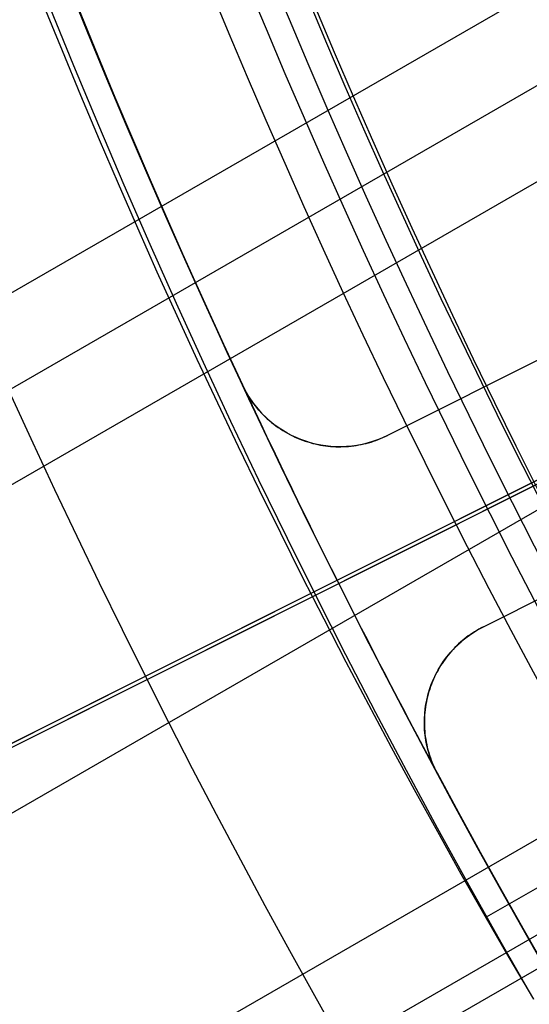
# Model space of a CAD drawing. Extents: x 19499 to 20475, y -6718 to -5871.
# Tile 7 of 60: x 19918.75 to 19923.51, y -6438.1 to -6428.9. Entities that reach past the tile are written whole.
import ezdxf

# ---------------------------------------------------------------- set-up
doc = ezdxf.new("R2010")
doc.units = 0
doc.layers.get('0').update_dxf_attribs({"linetype": 'CONTINUOUS'})
for name, color, linetype in [('BLANCO_METALICO', 7, 'CONTINUOUS'), ('COLOR', 7, 'CONTINUOUS'), ('LUZ', 7, 'CONTINUOUS')]:
    doc.layers.add(name, color=color, linetype=linetype)

msp = doc.modelspace()

# ---------------------------------------------------------------- linework, layer by layer
for p, q in [((19523.91524851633, -6659.363241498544, 66.66069121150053), (19934.86734483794, -6422.099938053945, 66.66069121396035)), ((19935.15850766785, -6422.828600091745, 66.23774772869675), (19524.30355913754, -6660.035815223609, 66.23774772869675)), ((19524.69186976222, -6660.708388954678, 65.81480424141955), (19935.46115274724, -6423.550632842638, 65.8148042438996)), ((19936.59589722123, -6425.966342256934, 65.44447096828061), (19526.02158873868, -6663.01152978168, 65.44447096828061)), ((19527.35130757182, -6665.314670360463, 65.07413773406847), (19926.13969482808, -6435.074087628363, 65.07413773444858)), ((19926.45337312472, -6435.789750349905, 64.65119424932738), (19527.73961819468, -6665.987244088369, 64.65119424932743)), ((19527.87740506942, -6666.225897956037, 66.39653490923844), (19926.5867834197, -6436.030931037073, 66.39653490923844)), ((19923.10828483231, -6437.280958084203, 63.55200876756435), (19925.10029324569, -6436.130871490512, 63.55200876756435))]:
    msp.add_line(p, q)
at = {"extrusion": (0.1124755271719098, -0.1948133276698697, 0.9743700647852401)}
msp.add_lwpolyline([(14073.64716361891, -15061.4098901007), (14073.12609400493, -15061.71468128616), (14072.60697433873, -15062.02433157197), (14072.08986789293, -15062.33882315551), (14071.57483777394, -15062.65813709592), (14071.06194689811, -15062.982253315), (14070.55125796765, -15063.31115059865), (14070.04283344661, -15063.64480659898), (14069.53673553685, -15063.98319783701), (14069.03302615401, -15064.32629970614), (14068.53176690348, -15064.67408647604), (14068.03301905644, -15065.02653129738), (14067.53684352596, -15065.38360620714), (14067.04330084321, -15065.74528213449), (14066.55245113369, -15066.1115289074), (14066.0643540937, -15066.48231525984), (14065.57906896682, -15066.85760883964), (14065.09665452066, -15067.23737621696), (14064.61716902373, -15067.62158289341), (14064.1406702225, -15068.01019331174), (14063.66721531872, -15068.40317086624), (14063.19686094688, -15068.80047791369), (14062.72966315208, -15069.20207578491), (14062.265677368, -15069.60792479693), (14061.80495839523, -15070.01798426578), (14061.34756037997, -15070.43221251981), (14060.8935367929, -15070.8505669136), (14060.44294040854, -15071.27300384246), (14059.99582328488, -15071.69947875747), (14059.5522367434, -15072.12994618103), (14059.11223134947, -15072.56435972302), (14058.6758568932, -15073.0026720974), (14058.24316237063, -15073.44483513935), (14057.81419596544, -15073.89079982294), (14057.38900503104, -15074.34051627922), (14056.96763607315, -15074.79393381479), (14056.55013473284, -15075.25100093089), (14056.13654577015, -15075.71166534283), (14055.72691304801, -15076.17587399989), (14055.3212795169, -15076.64357310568), (14054.91968719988, -15077.11470813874), (14054.52217717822, -15077.5892238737), (14054.12878957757, -15078.06706440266), (14053.73956355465, -15078.54817315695), (14053.35453728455, -15079.03249292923), (14052.97374794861, -15079.51996589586), (14052.59723172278, -15080.01053363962), (14052.22502376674, -15080.5041371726), (14051.8571582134, -15081.00071695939), (14051.49366815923, -15081.50021294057), (14051.13458565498, -15082.00256455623), (14050.7799416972, -15082.5077107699), (14050.42976622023, -15083.01559009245), (14050.08408808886, -15083.52614060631), (14049.74293509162, -15084.0392999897), (14049.40633393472, -15084.55500554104), (14049.07431023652, -15085.07319420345), (14048.74688852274, -15085.5938025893), (14048.42409222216, -15086.11676700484), (14048.10594366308, -15086.64202347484), (14047.79246407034, -15087.16950776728), (14047.48367356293, -15087.69915541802), (14047.17959115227, -15088.23090175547), (14046.88023474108, -15088.76468192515), (14046.58562112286, -15089.30043091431), (14046.29576598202, -15089.83808357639), (14046.01068389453, -15090.37757465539), (14045.73038832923, -15090.91883881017), (14045.45489164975, -15091.46181063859), (14045.18420511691, -15092.0064247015), (14044.91833889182, -15092.5526155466), (14044.65730203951, -15093.10031773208), (14044.40110253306, -15093.6494658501), (14044.14974725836, -15094.19999455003), (14043.90324201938, -15094.75183856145), (14043.66159154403, -15095.30493271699), (14043.42479949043, -15095.85921197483), (14043.19286845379, -15096.41461144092), (14042.96579997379, -15096.97106639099), (14042.74359454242, -15097.52851229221), (14042.5262516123, -15098.08688482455), (14042.31376960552, -15098.64611990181), (14042.10614592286, -15099.20615369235), (14041.90337695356, -15099.7669226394), (14041.70545808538, -15100.3283634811), (14041.51238371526, -15100.89041327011), (14041.32414726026, -15101.45300939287), (14041.14074116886, -15102.01608958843), (14040.96215693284, -15102.57959196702), (14040.78838509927, -15103.14345502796), (14040.61941528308, -15103.70761767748), (14040.4552361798, -15104.27201924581), (14040.29583557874, -15104.83659950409), (14040.14120037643, -15105.40129868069), (14039.99131659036, -15105.96605747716), (14039.84616937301, -15106.53081708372), (14039.70574302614, -15107.09551919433), (14039.57002101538, -15107.66010602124), (14039.43898598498, -15108.22452030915), (14039.31261977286, -15108.78870534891), (14039.19090342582, -15109.35260499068), (14039.07381721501, -15109.91616365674), (14038.96134065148, -15110.47932635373), (14038.85345250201, -15111.04203868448), (14038.75013080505, -15111.6042468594), (14038.65135288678, -15112.16589770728), (14038.55709537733, -15112.72693868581), (14038.46733422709, -15113.28731789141), (14038.38204472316, -15113.84698406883), (14038.30120150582, -15114.40588662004), (14038.22477858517, -15114.96397561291), (14038.15274935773, -15115.52120178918), (14038.08508662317, -15116.07751657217), (14038.02176260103, -15116.63287207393), (14037.96274894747, -15117.18722110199), (14037.90801677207, -15117.74051716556), (14037.85753665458, -15118.29271448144), (14037.81127866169, -15118.84376797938), (14037.76921236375, -15119.39363330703), (14037.73130685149, -15119.94226683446), (14037.69753075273, -15120.48962565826), (14037.66785224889, -15121.03566760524), (14037.64223909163, -15121.58035123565), (14037.62065861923, -15122.12363584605), (14037.60307777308, -15122.66548147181), (14037.58946311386, -15123.20584888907), (14037.57978083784, -15123.7446996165), (14037.57399679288, -15124.2819959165), (14037.57207649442, -15124.8177007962)], dxfattribs=at)
at = {"extrusion": (0.1124755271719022, -0.1948133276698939, 0.9743700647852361)}
msp.add_lwpolyline([(14037.57207649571, -15123.53881084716), (14037.57387571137, -15123.02026993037), (14037.57929436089, -15122.50023669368), (14037.58836373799, -15121.97874465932), (14037.60111484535, -15121.45582800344), (14037.61757838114, -15120.93152155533), (14037.63778472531, -15120.4058607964), (14037.66176392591, -15119.87888185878), (14037.68954568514, -15119.35062152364), (14037.72115934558, -15118.82111721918), (14037.75663387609, -15118.29040701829), (14037.79599785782, -15117.75852963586), (14037.83927947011, -15117.22552442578), (14037.88650647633, -15116.69143137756), (14037.93770620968, -15116.15629111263), (14037.99290555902, -15115.62014488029), (14038.05213095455, -15115.08303455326), (14038.11540835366, -15114.54500262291), (14038.18276322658, -15114.00609219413), (14038.25422054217, -15113.4663469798), (14038.3298047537, -15112.92581129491), (14038.40953978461, -15112.38453005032), (14038.49344901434, -15111.84254874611), (14038.5815552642, -15111.29991346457), (14038.67388078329, -15110.7566708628), (14038.77044723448, -15110.21286816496), (14038.87127568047, -15109.66855315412), (14038.97638656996, -15109.12377416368), (14039.08579972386, -15108.57858006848), (14039.19953432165, -15108.03302027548), (14039.31760888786, -15107.48714471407), (14039.44004127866, -15106.94100382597), (14039.56684866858, -15106.3946485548), (14039.69804753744, -15105.84813033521), (14039.83365365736, -15105.30150108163), (14039.97368208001, -15104.75481317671), (14040.11814712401, -15104.2081194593), (14040.26706236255, -15103.6614732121), (14040.4204406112, -15103.1149281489), (14040.57829391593, -15102.56853840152), (14040.74063354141, -15102.0223585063), (14040.9074699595, -15101.47644339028), (14041.078812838, -15100.93084835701), (14041.25467102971, -15100.38562907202), (14041.4350525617, -15099.84084154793), (14041.61996462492, -15099.2965421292), (14041.8094135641, -15098.75278747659), (14042.00340486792, -15098.20963455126), (14042.20194315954, -15097.66714059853), (14042.40503218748, -15097.12536313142), (14042.61267481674, -15096.58435991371), (14042.82487302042, -15096.04418894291), (14043.04162787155, -15095.50490843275), (14043.26293953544, -15094.96657679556), (14043.48880726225, -15094.42925262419), (14043.71922938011, -15093.89299467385), (14043.95420328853, -15093.35786184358), (14044.19372545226, -15092.82391315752), (14044.43779139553, -15092.29120774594), (14044.68639569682, -15091.75980482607), (14044.93953198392, -15091.22976368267), (14045.19719292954, -15090.70114364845), (14045.45937024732, -15090.17400408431), (14045.72605468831, -15089.64840435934), (14045.99723603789, -15089.12440383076), (14046.27290311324, -15088.60206182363), (14046.55304376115, -15088.08143761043), (14046.83764485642, -15087.5625903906), (14047.12669230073, -15087.04557926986), (14047.42017102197, -15086.53046323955), (14047.71806497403, -15086.01730115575), (14048.02035713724, -15085.50615171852), (14048.32702951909, -15084.99707345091), (14048.63806315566, -15084.49012467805), (14048.95343811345, -15083.98536350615), (14049.27313349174, -15083.48284780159), (14049.59712742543, -15082.98263516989), (14049.9253970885, -15082.48478293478), (14050.25791869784, -15081.98934811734), (14050.59466751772, -15081.49638741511), (14050.93561786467, -15081.00595718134), (14051.28074311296, -15080.51811340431), (14051.63001570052, -15080.03291168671), (14051.98340713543, -15079.5504072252), (14052.34088800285, -15079.07065479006), (14052.70242797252, -15078.59370870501), (14053.06799580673, -15078.11962282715), (14053.43755936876, -15077.64845052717), (14053.81108563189, -15077.18024466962), (14054.18854068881, -15076.71505759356), (14054.56988976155, -15076.25294109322), (14054.9550972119, -15075.79394639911), (14055.34412655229, -15075.33812415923), (14055.73694045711, -15074.8855244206), (14056.13350077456, -15074.43619661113), (14056.53376853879, -15073.99018952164), (14056.93770398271, -15073.54755128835), (14057.345266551, -15073.10832937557), (14057.7564149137, -15072.67257055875), (14058.17110698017, -15072.24032090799), (14058.58929991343, -15071.81162577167), (14059.01095014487, -15071.38652976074), (14059.43601338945, -15070.96507673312), (14059.86444466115, -15070.54730977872), (14060.29619828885, -15070.13327120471), (14060.73122793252, -15069.72300252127), (14061.16948659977, -15069.31654442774), (14061.61092666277, -15068.91393679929), (14062.05549987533, -15068.51521867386), (14062.50315739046, -15068.12042823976), (14062.95384977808, -15067.72960282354), (14063.40752704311, -15067.34277887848), (14063.86413864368, -15066.95999197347), (14064.32363350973, -15066.58127678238), (14064.78596006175, -15066.20666707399), (14065.25106622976, -15065.8361957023), (14065.71889947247, -15065.46989459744), (14066.18940679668, -15065.10779475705), (14066.6625347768, -15064.74992623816), (14067.13822957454, -15064.39631814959), (14067.61643695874, -15064.04699864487), (14068.09710232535, -15063.70199491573), (14068.58017071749, -15063.36133318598), (14069.06558684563, -15063.02503870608), (14069.55329510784, -15062.69313574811), (14070.0432396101, -15062.36564760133), (14070.53536418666, -15062.04259656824), (14071.02961242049, -15061.72400396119), (14071.52592766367, -15061.4098900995)], dxfattribs=at)
at = {"extrusion": (0.11247552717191, -0.1948133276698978, 0.9743700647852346)}
msp.add_lwpolyline([(14035.27207649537, -15124.81770079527), (14035.27386928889, -15124.2917622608), (14035.27926823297, -15123.76433607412), (14035.28830397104, -15123.23545503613), (14035.30100686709, -15122.70515257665), (14035.31740699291, -15122.17346275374), (14035.33753411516, -15121.64042025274), (14035.3614176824, -15121.10606038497), (14035.38908681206, -15120.57041908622), (14035.42057027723, -15120.03353291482), (14035.45589649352, -15119.49543904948), (14035.49509350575, -15118.95617528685), (14035.53818897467, -15118.41578003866), (14035.58521016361, -15117.87429232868), (14035.63618392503, -15117.33175178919), (14035.69113668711, -15116.78819865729), (14035.75009444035, -15116.24367377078), (14035.813082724, -15115.69821856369), (14035.88012661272, -15115.15187506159), (14035.951250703, -15114.60468587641), (14036.02647909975, -15114.05669420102), (14036.10583540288, -15113.50794380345), (14036.18934269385, -15112.95847902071), (14036.27702352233, -15112.40834475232), (14036.36889989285, -15111.85758645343), (14036.46499325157, -15111.30625012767), (14036.56532447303, -15110.75438231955), (14036.66991384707, -15110.20203010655), (14036.77878106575, -15109.64924109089), (14036.89194521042, -15109.09606339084), (14037.0094247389, -15108.54254563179), (14037.1312374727, -15107.98873693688), (14037.25740058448, -15107.43468691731), (14037.38793058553, -15106.88044566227), (14037.52284331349, -15106.32606372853), (14037.66215392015, -15105.77159212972), (14037.80587685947, -15105.21708232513), (14037.95402587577, -15104.66258620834), (14038.10661399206, -15104.1081560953), (14038.26365349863, -15103.55384471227), (14038.42515594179, -15102.99970518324), (14038.59113211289, -15102.44579101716), (14038.76159203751, -15101.89215609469), (14038.93654496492, -15101.33885465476), (14039.11599935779, -15100.78594128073), (14039.29996288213, -15100.2334708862), (14039.48844239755, -15099.68149870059), (14039.68144394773, -15099.13008025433), (14039.87897275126, -15098.57927136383), (14040.08103319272, -15098.02912811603), (14040.28762881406, -15097.47970685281), (14040.49876230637, -15096.93106415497), (14040.71443550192, -15096.38325682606), (14040.9346493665, -15095.83634187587), (14041.1594039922, -15095.29037650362), (14041.38869859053, -15094.74541808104), (14041.62253148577, -15094.20152413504), (14041.86090010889, -15093.6587523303), (14042.10380099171, -15093.11716045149), (14042.35122976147, -15092.57680638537), (14042.60318113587, -15092.03774810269), (14042.85964891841, -15091.50004363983), (14043.12062599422, -15090.96375108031), (14043.38610432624, -15090.42892853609), (14043.65607495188, -15089.89563412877), (14043.93052798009, -15089.36392597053), (14044.20945258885, -15088.83386214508), (14044.49283702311, -15088.30550068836), (14044.78066859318, -15087.77889956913), (14045.0729336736, -15087.25411666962), (14045.36961770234, -15086.73120976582), (14045.67070518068, -15086.21023650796), (14045.97617967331, -15085.69125440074), (14046.28602380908, -15085.17432078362), (14046.60021928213, -15084.65949281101), (14046.91874685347, -15084.14682743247), (14047.24158635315, -15083.6363813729), (14047.56871668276, -15083.12821111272), (14047.90011581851, -15082.62237286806), (14048.23576081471, -15082.11892257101), (14048.57562780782, -15081.61791584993), (14048.91969202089, -15081.11940800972), (14049.26792776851, -15080.62345401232), (14049.62030846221, -15080.13010845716), (14049.97680661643, -15079.6394255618), (14050.33739385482, -15079.15145914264), (14050.70204091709, -15078.66626259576), (14051.07071766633, -15078.18388887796), (14051.4433930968, -15077.70439048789), (14051.82003534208, -15077.22781944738), (14052.20061168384, -15076.75422728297), (14052.58508856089, -15076.2836650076), (14052.97343157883, -15075.81618310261), (14053.36560552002, -15075.35183149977), (14053.76157435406, -15074.89065956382), (14054.16130124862, -15074.43271607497), (14054.56474858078, -15073.97804921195), (14054.97187794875, -15073.52670653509), (14055.38265018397, -15073.07873496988), (14055.7970253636, -15072.63418079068), (14056.21496282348, -15072.19308960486), (14056.63642117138, -15071.75550633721), (14057.06135830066, -15071.32147521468), (14057.48973140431, -15070.8910397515), (14057.92149698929, -15070.46424273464), (14058.35661089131, -15070.04112620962), (14058.79502828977, -15069.62173146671), (14059.23670372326, -15069.20609902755), (14059.68159110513, -15068.79426863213), (14060.12964373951, -15068.38627922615), (14060.58081433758, -15067.98216894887), (14061.03505503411, -15067.58197512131), (14061.49231740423, -15067.18573423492), (14061.95255248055, -15066.79348194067), (14062.41571077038, -15066.40525303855), (14062.88174227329, -15066.02108146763), (14063.35059649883, -15065.6410002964), (14063.82222248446, -15065.26504171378), (14064.29656881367, -15064.89323702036), (14064.77358363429, -15064.52561662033), (14065.25321467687, -15064.16221001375), (14065.73540927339, -15063.80304578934), (14066.22011437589, -15063.44815161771), (14066.70727657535, -15063.09755424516), (14067.19684212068, -15062.75127948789), (14067.68875693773, -15062.40935222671), (14068.1829666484, -15062.07179640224), (14068.67941658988, -15061.73863501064), (14069.17805183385, -15061.40989009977)], dxfattribs=at)
at = {"extrusion": (0.1124755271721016, -0.1948133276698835, 0.9743700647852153)}
msp.add_lwpolyline([(14067.28611769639, -15061.40989011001), (14066.8107028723, -15061.74500777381), (14066.33753940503, -15062.08419905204), (14065.86667644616, -15062.4274405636), (14065.39816284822, -15062.77470810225), (14064.93204714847, -15063.12597664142), (14064.46837755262, -15063.48122033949), (14064.00720191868, -15063.84041254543), (14063.548567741, -15064.20352580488), (14063.09252213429, -15064.57053186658), (14062.63911181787, -15064.94140168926), (14062.18838310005, -15065.31610544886), (14061.74038186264, -15065.69461254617), (14061.29515354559, -15066.07689161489), (14060.85274313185, -15066.46291052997), (14060.41319513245, -15066.85263641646), (14059.97655357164, -15067.24603565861), (14059.54286197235, -15067.64307390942), (14059.11216334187, -15068.04371610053), (14058.6845001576, -15068.44792645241), (14058.25991435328, -15068.85566848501), (14057.83844730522, -15069.26690502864), (14057.42013981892, -15069.68159823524), (14057.00503211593, -15070.09970959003), (14056.59316382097, -15070.52119992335), (14056.18457394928, -15070.94602942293), (14055.77930089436, -15071.37415764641), (14055.3773824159, -15071.80554353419), (14054.9788556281, -15072.24014542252), (14054.58375698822, -15072.67792105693), (14054.19212228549, -15073.11882760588), (14053.8039866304, -15073.5628216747), (14053.41938444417, -15074.00985931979), (14053.03834944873, -15074.459896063), (14052.66091465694, -15074.91288690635), (14052.28711236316, -15075.36878634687), (14051.91697413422, -15075.8275483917), (14051.55053080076, -15076.28912657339), (14051.18781244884, -15076.75347396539), (14050.82884841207, -15077.22054319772), (14050.47366726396, -15077.6902864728), (14050.12229681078, -15078.16265558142), (14049.77476408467, -15078.63760191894), (14049.43109533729, -15079.11507650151), (14049.09131603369, -15079.59502998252), (14048.75545084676, -15080.07741266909), (14048.42352365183, -15080.56217453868), (14048.09555752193, -15081.04926525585), (14047.77157472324, -15081.53863418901), (14047.45159671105, -15082.03023042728), (14047.13564412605, -15082.52400279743), (14046.82373679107, -15083.01989988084), (14046.51589370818, -15083.51787003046), (14046.21213305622, -15084.01786138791), (14045.91247218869, -15084.51982190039), (14045.61692763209, -15085.02369933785), (14045.32551508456, -15085.52944130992), (14045.03824941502, -15086.03699528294), (14044.75514466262, -15086.5463085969), (14044.47621403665, -15087.05732848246), (14044.20146991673, -15087.57000207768), (14043.93092385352, -15088.08427644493), (14043.66458656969, -15088.60009858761), (14043.4024679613, -15089.11741546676), (14043.14457709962, -15089.63617401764), (14042.8909222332, -15090.15632116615), (14042.64151079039, -15090.67780384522), (14042.39634938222, -15091.20056901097), (14042.15544380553, -15091.72456365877), (14041.91879904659, -15092.24973483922), (14041.68641928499, -15092.77602967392), (14041.45830789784, -15093.30339537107), (14041.23446746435, -15093.83177924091), (14041.01489977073, -15094.36112871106), (14040.79960581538, -15094.89139134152), (14040.58858581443, -15095.42251483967), (14040.38183920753, -15095.95444707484), (14040.17936466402, -15096.48713609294), (14039.98116008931, -15097.02053013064), (14039.78722263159, -15097.55457762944), (14039.5975486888, -15098.08922724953), (14039.41213391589, -15098.62442788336), (14039.2309732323, -15099.16012866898), (14039.05406082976, -15099.69627900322), (14038.88139018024, -15100.23282855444), (14038.71295404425, -15100.76972727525), (14038.54874447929, -15101.30692541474), (14038.38875284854, -15101.84437353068), (14038.23296982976, -15102.38202250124), (14038.08138542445, -15102.91982353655), (14037.9339889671, -15103.45772819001), (14037.79076913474, -15103.99568836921), (14037.65171395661, -15104.53365634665), (14037.51681082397, -15105.0715847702), (14037.38604650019, -15105.60942667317), (14037.25940713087, -15106.14713548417), (14037.13687825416, -15106.68466503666), (14037.01844481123, -15107.22196957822), (14036.90409115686, -15107.75900377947), (14036.79380107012, -15108.29572274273), (14036.68755776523, -15108.83208201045), (14036.58534390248, -15109.36803757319), (14036.48714159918, -15109.90354587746), (14036.39293244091, -15110.43856383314), (14036.3026974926, -15110.97304882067), (14036.2164173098, -15111.50695869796), (14036.1340719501, -15112.04025180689), (14036.05564098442, -15112.57288697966), (14035.98110350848, -15113.10482354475), (14035.91043815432, -15113.63602133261), (14035.84362310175, -15114.16644068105), (14035.78063608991, -15114.69604244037), (14035.72145442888, -15115.22478797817), (14035.66605501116, -15115.75263918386), (14035.61441432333, -15116.27955847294), (14035.56650845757, -15116.80550879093), (14035.52231312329, -15117.33045361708), (14035.48180365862, -15117.85435696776), (14035.44495504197, -15118.37718339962), (14035.41174190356, -15118.89889801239), (14035.38213853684, -15119.41946645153), (14035.35611890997, -15119.93885491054), (14035.33365667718, -15120.45703013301), (14035.31472519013, -15120.97395941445), (14035.29929750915, -15121.48961060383), (14035.2873464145, -15122.0039521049), (14035.2788444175, -15122.51695287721), (14035.2737637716, -15123.02858243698), (14035.27207648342, -15123.53881085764)], dxfattribs=at)
for points in [[(19920.53497678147, -6428.61748799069), (19920.7032681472, -6429.024373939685), (19920.87419155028, -6429.430203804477), (19921.04774671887, -6429.834961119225), (19921.22393338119, -6430.238629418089), (19921.40275126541, -6430.641192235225), (19921.58420009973, -6431.042633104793), (19921.76827961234, -6431.442935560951), (19921.95498953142, -6431.842083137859), (19922.14432958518, -6432.240059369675), (19922.3362995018, -6432.636847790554), (19922.53089900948, -6433.032431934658), (19922.72812783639, -6433.426795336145), (19922.92798571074, -6433.819921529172), (19923.13047236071, -6434.2117940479), (19923.3355875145, -6434.602396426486), (19923.54333090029, -6434.991712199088), (19923.75370224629, -6435.379724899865), (19923.96670128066, -6435.766418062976), (19924.18232773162, -6436.151775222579), (19924.40058132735, -6436.535779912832), (19924.62146179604, -6436.918415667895), (19924.84496886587, -6437.299666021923)], [(19918.97670216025, -6428.7695054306), (19919.14582483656, -6429.185959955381), (19919.31763485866, -6429.601353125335), (19919.49213194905, -6430.015668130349), (19919.66931583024, -6430.428888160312), (19919.84918622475, -6430.840996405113), (19920.03174285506, -6431.251976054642), (19920.2169854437, -6431.661810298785), (19920.40491371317, -6432.070482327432), (19920.59552738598, -6432.477975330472), (19920.78882618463, -6432.884272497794), (19920.98480983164, -6433.289357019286), (19921.18347804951, -6433.693212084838), (19921.38483056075, -6434.095820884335), (19921.58886708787, -6434.497166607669), (19921.79558735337, -6434.897232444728), (19922.00499107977, -6435.2960015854), (19922.21707798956, -6435.693457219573), (19922.43184780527, -6436.089582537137), (19922.64930024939, -6436.484360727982), (19922.86943504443, -6436.877774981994), (19923.09225191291, -6437.269808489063), (19923.31775057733, -6437.660444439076), (19923.54593076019, -6438.049666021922)], [(19921.44504422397, -6428.715497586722), (19921.61405451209, -6429.116785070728), (19921.78566710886, -6429.517012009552), (19921.95988174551, -6429.91616212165), (19922.13669815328, -6430.314219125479), (19922.31611606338, -6430.711166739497), (19922.49813520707, -6431.106988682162), (19922.68275531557, -6431.501668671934), (19922.86997612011, -6431.895190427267), (19923.05979735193, -6432.287537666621), (19923.25221874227, -6432.678694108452), (19923.44724002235, -6433.068643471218), (19923.64486092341, -6433.457369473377), (19923.84508117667, -6433.844855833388), (19924.04790051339, -6434.231086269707), (19924.25331866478, -6434.616044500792), (19924.46133536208, -6434.999714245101), (19924.67195033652, -6435.382079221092), (19924.88516331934, -6435.763123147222), (19925.10097404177, -6436.142829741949), (19925.31938223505, -6436.52118272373), (19925.5403876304, -6436.898165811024)]]:
    msp.add_lwpolyline(points)
at = {"extrusion": (0, 0, -1)}
for centre in [(-19986.97575810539, -6401.428438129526, -89.37470231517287), (-19986.97575810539, -6401.428438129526, -46.50000292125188)]:
    msp.add_arc(centre, 70.9424557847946, 329.9999999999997, 149.9999999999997, dxfattribs=at)
for centre, radius, start, end in [((19986.97575810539, -6401.428438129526, 89.37470231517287), 73.2424557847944, 30.00000000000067, 210.0000000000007), ((19986.97575814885, -6401.428438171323, 88.63012703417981), 71.44457953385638, 30.0000000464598, 209.9999999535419), ((19986.97575810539, -6401.428438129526, 89.05580518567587), 71.21139006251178, 29.99999999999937, 209.9999999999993)]:
    msp.add_arc(centre, radius, start, end)
at = {"layer": 'BLANCO_METALICO', "extrusion": (0, 0, -1)}
for centre, radius, start, end in [((-19986.97549488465, -6401.428438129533, -171.6470783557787), 99.4999999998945, 179.9999999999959, 4.189765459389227e-12), ((-19986.97549488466, -6401.428438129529, -170.8389899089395), 99.49999999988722, 179.9999999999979, 2.094882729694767e-12), ((-19986.97549488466, -6401.428438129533, -169.280901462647), 99.49999999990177, 179.9999999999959, 4.189765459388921e-12), ((-19986.97549488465, -6401.428438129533, -171.6470783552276), 99.09999999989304, 179.9999999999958, 4.206676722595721e-12), ((-19986.97549488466, -6401.428438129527, -170.0309014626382), 98.69999999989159, 179.9999999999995, 5.279656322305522e-13), ((-19986.97549488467, -6401.428438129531, -168.5309014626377), 98.69999999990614, 179.9999999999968, 3.167793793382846e-12), ((-19986.97549488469, -6401.428438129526, -167.2309014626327), 98.19999999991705, 180, 0), ((-19986.97549488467, -6401.428438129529, -168.0309014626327), 98.19999999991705, 179.9999999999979, 2.122615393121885e-12)]:
    msp.add_arc(centre, radius, start, end, dxfattribs=at)
at = {"layer": 'BLANCO_METALICO'}
for centre, radius, start, end in [((19986.97549488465, -6401.428438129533, 170.030901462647), 99.49999999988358, 179.9999999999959, 4.189765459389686e-12), ((19986.97549488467, -6401.428438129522, 168.5309014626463), 99.49999999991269, 180.0000000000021, 359.9999999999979), ((19986.97549488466, -6401.428438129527, 171.6470783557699), 98.69999999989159, 179.9999999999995, 5.279656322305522e-13), ((19986.97549488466, -6401.428438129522, 170.8389899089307), 98.69999999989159, 180.0000000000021, 359.9999999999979)]:
    msp.add_arc(centre, radius, start, end, dxfattribs=at)
at = {"layer": 'COLOR'}
for p, q in [((19921.71301386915, -6434.135856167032, 30.30000054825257), (19955.69350238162, -6417.106027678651, 30.30000054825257)), ((19930.68070203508, -6428.523028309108, 30.30000054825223), (19922.18382770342, -6432.781363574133, 30.30000054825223)), ((19930.68070203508, -6428.523028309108, 27.78400240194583), (19922.18382770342, -6432.781363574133, 23.73347168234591)), ((19932.35929677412, -6428.800312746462, 26.2000005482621), (19853.768241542, -6468.187391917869, -11.26917579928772)), ((19929.07119314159, -6429.329657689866, 27.01673611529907), (19922.18382770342, -6432.781363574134, 27.01673611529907)), ((19923.07992162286, -6434.569383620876, 30.30000054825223), (19931.57679607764, -6430.311048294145, 30.30000054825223)), ((19923.07992162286, -6434.569383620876, 23.73347187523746), (19931.57679607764, -6430.311048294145, 27.7840026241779)), ((19923.07992162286, -6434.569383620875, 27.01673621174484), (19929.96728690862, -6431.117677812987, 27.01673621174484)), ((19920.82967025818, -6432.310393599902, 23.29836120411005), (19920.82967025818, -6432.310393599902, 30.30000054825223)), ((19920.82967025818, -6432.310393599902, 30.30000054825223), (19920.84176457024, -6432.335403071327, 30.30000054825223)), ((19920.84176457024, -6432.335403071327, 30.30000054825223), (19920.82967025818, -6432.310393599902, 30.30000054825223)), ((19920.82967025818, -6432.310393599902, 23.29836120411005), (19920.84176688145, -6432.33540355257, 23.29851830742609)), ((19920.84176688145, -6432.33540355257, 23.29851830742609), (19920.84176457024, -6432.335403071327, 30.30000054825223)), ((19920.84177092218, -6432.33539990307, 30.30000054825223), (19920.84177092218, -6432.33539990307, 23.29851829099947)), ((19922.18382770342, -6432.781363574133, 23.73347168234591), (19922.18382770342, -6432.781363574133, 30.30000054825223)), ((19919.92499827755, -6435.031946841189, 43.50000292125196), (19921.71301872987, -6434.135853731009, 43.50000292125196)), ((19921.71301872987, -6434.135853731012, 43.50000292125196), (19921.71301872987, -6434.135853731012, 30.30000054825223)), ((19923.07992162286, -6434.569383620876, 30.30000054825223), (19923.07992162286, -6434.569383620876, 23.73347187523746)), ((19850.73567084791, -6469.707209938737, -10.54089386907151), (19919.92499827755, -6435.031946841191, 22.44590218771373)), ((19919.92499827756, -6435.031946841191, 43.50000292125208), (19919.92499827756, -6435.031946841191, 22.44590218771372)), ((19922.63395169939, -6435.911443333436, 23.29851754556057), (19922.63395245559, -6435.911443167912, 30.30000054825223)), ((19922.63395169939, -6435.911443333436, 23.29851754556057), (19922.64674877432, -6435.93610132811, 23.29836120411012)), ((19922.63395245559, -6435.911443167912, 30.30000054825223), (19922.64674877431, -6435.936101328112, 30.30000054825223)), ((19922.64674877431, -6435.936101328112, 30.30000054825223), (19922.63395245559, -6435.911443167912, 30.30000054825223)), ((19922.63395795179, -6435.911440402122, 30.30000054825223), (19922.63395795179, -6435.911440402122, 23.29851754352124)), ((19922.64674877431, -6435.936101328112, 30.30000054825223), (19922.64674877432, -6435.93610132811, 23.29836120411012))]:
    msp.add_line(p, q, dxfattribs=at)
for points in [[(19920.84176688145, -6432.33540355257, 23.29851830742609), (19920.85301798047, -6432.357232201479, 23.29892285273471), (19920.86475840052, -6432.378710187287, 23.29957590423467), (19920.87698774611, -6432.399837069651, 23.3004774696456), (19920.88970562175, -6432.420612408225, 23.30162755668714), (19920.90291163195, -6432.441035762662, 23.30302617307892), (19920.91660538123, -6432.461106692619, 23.30467332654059), (19920.9307864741, -6432.480824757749, 23.30656902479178), (19920.94545451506, -6432.500189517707, 23.30871327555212), (19920.96053835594, -6432.519143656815, 23.31108922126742), (19920.97601535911, -6432.537669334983, 23.31369145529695), (19920.99195789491, -6432.555825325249, 23.3165371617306), (19921.00843833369, -6432.573670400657, 23.31964352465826), (19921.02552904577, -6432.591263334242, 23.3230277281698), (19921.04330240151, -6432.608662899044, 23.32670695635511), (19921.06183077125, -6432.625927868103, 23.33069839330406), (19921.08118652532, -6432.643117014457, 23.33501922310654), (19921.10114684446, -6432.659994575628, 23.33962657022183), (19921.12144036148, -6432.676285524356, 23.34446610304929), (19921.14206662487, -6432.691989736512, 23.34953782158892), (19921.16302518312, -6432.707107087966, 23.35484172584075), (19921.18431558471, -6432.721637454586, 23.36037781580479), (19921.20593737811, -6432.735580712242, 23.36614609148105), (19921.22789011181, -6432.748936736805, 23.37214655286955), (19921.2501733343, -6432.761705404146, 23.3783791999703), (19921.27278660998, -6432.773886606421, 23.3848440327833), (19921.29572956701, -6432.785480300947, 23.39154105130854), (19921.31900184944, -6432.79648646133, 23.398470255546), (19921.34260310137, -6432.806905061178, 23.40563164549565), (19921.366712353, -6432.816787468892, 23.41308468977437), (19921.39119132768, -6432.82609223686, 23.42078401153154), (19921.41556370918, -6432.834680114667, 23.4285723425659), (19921.43935318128, -6432.842411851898, 23.43629241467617), (19921.46272502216, -6432.849376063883, 23.44399167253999), (19921.48616193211, -6432.855754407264, 23.4518224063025), (19921.50966372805, -6432.861547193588, 23.45978461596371), (19921.53323022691, -6432.866754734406, 23.4678783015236), (19921.55686124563, -6432.871377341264, 23.47610346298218), (19921.58055660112, -6432.87541532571, 23.48446010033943), (19921.60431611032, -6432.878868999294, 23.49294821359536), (19921.62813959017, -6432.881738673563, 23.50156780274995), (19921.65207522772, -6432.88402039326, 23.51033821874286), (19921.67614249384, -6432.885712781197, 23.51926728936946), (19921.7002981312, -6432.886820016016, 23.52833772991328), (19921.72449888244, -6432.887346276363, 23.53753225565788), (19921.7487014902, -6432.887295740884, 23.5468335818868), (19921.77286269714, -6432.886672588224, 23.55622442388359), (19921.79693924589, -6432.885480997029, 23.56568749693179), (19921.82088787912, -6432.883725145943, 23.57520551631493), (19921.84468363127, -6432.881414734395, 23.58476724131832), (19921.86833046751, -6432.878557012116, 23.59437295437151), (19921.89182852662, -6432.875152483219, 23.60402265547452), (19921.91517794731, -6432.871201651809, 23.61371634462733), (19921.93837886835, -6432.866705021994, 23.62345402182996), (19921.96143142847, -6432.861663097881, 23.63323568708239), (19921.98433576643, -6432.85607638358, 23.64306134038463), (19922.00709202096, -6432.849945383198, 23.65293098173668), (19922.02970033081, -6432.843270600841, 23.66284461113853), (19922.05216083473, -6432.836052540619, 23.67280222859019), (19922.07447367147, -6432.828291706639, 23.68280383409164), (19922.09663897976, -6432.819988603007, 23.6928494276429), (19922.11865689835, -6432.811143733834, 23.70293900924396), (19922.140527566, -6432.801757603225, 23.71307257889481), (19922.16225112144, -6432.791830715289, 23.72325013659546), (19922.18382770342, -6432.781363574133, 23.73347168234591)], [(19923.07992162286, -6434.569383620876, 23.73347187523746), (19923.05861244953, -6434.580441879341, 23.72323916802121), (19923.03765339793, -6434.591931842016, 23.71305428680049), (19923.01704478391, -6434.60385391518, 23.70291723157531), (19922.9967869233, -6434.616208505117, 23.69282800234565), (19922.97688013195, -6434.628996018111, 23.68278659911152), (19922.95732472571, -6434.642216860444, 23.67279302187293), (19922.93812102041, -6434.655871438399, 23.66284727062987), (19922.9192693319, -6434.669960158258, 23.65294934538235), (19922.90076997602, -6434.684483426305, 23.64309924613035), (19922.88262326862, -6434.699441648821, 23.6332969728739), (19922.86482952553, -6434.714835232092, 23.62354252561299), (19922.84738906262, -6434.730664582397, 23.61383590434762), (19922.83030219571, -6434.746930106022, 23.60417710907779), (19922.81356924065, -6434.763632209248, 23.5945661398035), (19922.79719051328, -6434.780771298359, 23.58500299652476), (19922.78116632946, -6434.798347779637, 23.57548767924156), (19922.76548307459, -6434.816389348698, 23.56600949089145), (19922.7501499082, -6434.834898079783, 23.55657134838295), (19922.7352013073, -6434.853835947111, 23.54719367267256), (19922.72067174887, -6434.873164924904, 23.53789688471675), (19922.7065957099, -6434.892846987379, 23.52870140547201), (19922.69300766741, -6434.912844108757, 23.51962765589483), (19922.67994209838, -6434.933118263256, 23.51069605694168), (19922.66743347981, -6434.953631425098, 23.50192702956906), (19922.65546662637, -6434.974401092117, 23.49331129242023), (19922.64400360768, -6434.99547014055, 23.48482595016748), (19922.63304478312, -6435.016838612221, 23.4764710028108), (19922.6225905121, -6435.038506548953, 23.46824645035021), (19922.61264115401, -6435.060473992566, 23.46015229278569), (19922.60319706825, -6435.082740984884, 23.45218853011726), (19922.59425861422, -6435.10530756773, 23.44435516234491), (19922.58582615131, -6435.128173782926, 23.43665218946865), (19922.57789342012, -6435.151399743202, 23.42906518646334), (19922.57046991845, -6435.175002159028, 23.42159426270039), (19922.56357964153, -6435.198915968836, 23.41426121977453), (19922.55724658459, -6435.22307611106, 23.40708785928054), (19922.55149474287, -6435.247417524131, 23.40009598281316), (19922.54634811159, -6435.271875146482, 23.39330739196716), (19922.54183068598, -6435.296383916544, 23.38674388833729), (19922.53796646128, -6435.320878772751, 23.38042727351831), (19922.5347458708, -6435.345385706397, 23.37434867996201), (19922.5321434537, -6435.369973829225, 23.36848470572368), (19922.53015936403, -6435.394642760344, 23.36283535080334), (19922.52879375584, -6435.419392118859, 23.35740061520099), (19922.52804678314, -6435.444221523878, 23.35218049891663), (19922.5279186, -6435.469130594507, 23.34717500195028), (19922.52840936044, -6435.494118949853, 23.34238412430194), (19922.52951921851, -6435.519186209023, 23.33780786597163), (19922.53126389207, -6435.54438816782, 23.33344080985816), (19922.53365690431, -6435.569733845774, 23.32928608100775), (19922.53669511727, -6435.595152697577, 23.32535649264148), (19922.54037539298, -6435.620574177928, 23.32166485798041), (19922.54469459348, -6435.645927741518, 23.31822399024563), (19922.54964958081, -6435.671142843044, 23.31504670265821), (19922.55523721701, -6435.696148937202, 23.31214580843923), (19922.56145436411, -6435.720875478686, 23.30953412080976), (19922.56830176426, -6435.745346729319, 23.30720702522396), (19922.57578217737, -6435.769633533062, 23.30515136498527), (19922.58389549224, -6435.79373521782, 23.30336714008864), (19922.5926415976, -6435.817651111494, 23.30185435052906), (19922.60202038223, -6435.841380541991, 23.30061299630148), (19922.61203173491, -6435.864922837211, 23.2996430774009), (19922.62267554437, -6435.888277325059, 23.29894459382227), (19922.63395169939, -6435.911443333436, 23.29851754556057)]]:
    msp.add_polyline3d(points, dxfattribs=at)
at = {"layer": 'COLOR', "extrusion": (0, 0, -1)}
for centre, radius, start, end in [((-19986.97576523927, -6401.428455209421, 10.54089386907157), 152.392098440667, 333.3815781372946, 153.3815781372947), ((-19986.97576523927, -6401.428455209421, -18.68835025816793), 83.81579491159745, 333.3815781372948, 153.3815781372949), ((-19986.97576523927, -6401.428455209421, 10.54089386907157), 152.3920984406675, 153.381578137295, 333.381578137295), ((-19986.9757652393, -6401.428455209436, -22.44590218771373), 75.0000000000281, 333.3815781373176, 63.38157813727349), ((-19986.97576523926, -6401.428455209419, -43.50000292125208), 75.00000000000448, 243.3815781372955, 63.38157813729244), ((-19986.97576523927, -6401.428455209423, -32.97295255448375), 74.99999999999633, 243.3815781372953, 63.38157813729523), ((-19986.97576523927, -6401.428455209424, -43.50000292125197), 72.99999999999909, 243.3815781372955, 63.38157813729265), ((-19986.97576523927, -6401.428455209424, -43.50000292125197), 72.99999999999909, 243.3815781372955, 63.38157813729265), ((-19986.97576523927, -6401.428455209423, -33.39918206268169), 72.99999999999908, 243.3815781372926, 63.38157813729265), ((-19986.97576523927, -6401.428455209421, -18.68835025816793), 83.81579491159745, 153.3815781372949, 333.3815781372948), ((-19921.73578114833, -6431.887353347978, -26.79918087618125), 0.9999999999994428, 333.3815365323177, 334.973319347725), ((-19921.73578321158, -6431.887331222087, -30.30000054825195), 1.000018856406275, 243.3822518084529, 333.3804985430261), ((-19921.73578114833, -6431.887353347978, -26.79925942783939), 0.9999999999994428, 243.3815781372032, 333.3815365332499), ((-19923.52796817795, -6435.463393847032, -26.79925904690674), 1.00000000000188, 333.381583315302, 63.38157813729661), ((-19923.52794470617, -6435.463390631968, -30.30000054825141), 0.9999866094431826, 333.3808103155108, 63.38269791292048), ((-19986.97576523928, -6401.428455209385, -22.44590218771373), 75.00000000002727, 243.3815781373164, 333.3815781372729), ((-19923.52796817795, -6435.463393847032, -26.79918087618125), 1.00000000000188, 331.7898109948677, 333.3815833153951)]:
    msp.add_arc(centre, radius, start, end, dxfattribs=at)
at = {"layer": 'COLOR'}
for centre, radius, start, end in [((19986.97576523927, -6401.428455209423, -35.79999945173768), 153, 26.61842186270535, 206.618421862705), ((19986.97576523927, -6401.428455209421, -11.46081713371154), 152.9999999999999, 26.61842186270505, 206.6184218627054), ((19986.97576523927, -6401.428455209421, -23.63040829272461), 153.0000000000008, 26.61842186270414, 206.6184218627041), ((19986.97576523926, -6401.428455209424, -10.90949982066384), 152.8342956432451, 26.61842186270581, 206.6184218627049), ((19986.97576523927, -6401.428455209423, -35.79999945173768), 150, 26.61842186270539, 206.618421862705), ((19986.97576523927, -6401.428455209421, -11.46081713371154), 153, 206.6184218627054, 26.61842186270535), ((19986.97576523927, -6401.428455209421, -35.79999945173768), 153, 206.6184218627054, 26.61842186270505), ((19986.97576523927, -6401.428455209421, -23.63040829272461), 153.0000000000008, 206.618421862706, 26.61842186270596), ((19986.97576523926, -6401.428455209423, -10.90949982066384), 152.8342956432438, 206.6184218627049, 26.6184218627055), ((19986.97576523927, -6401.428455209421, -35.79999945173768), 150, 206.6184218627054, 26.61842186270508), ((19986.97576523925, -6401.428455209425, 23.29836120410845), 72.9999999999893, 163.2050881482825, 205.0266806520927), ((19986.96248651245, -6401.435090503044, 30.3000005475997), 72.98478736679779, 205.0481772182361, 208.1887195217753), ((19986.97576523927, -6401.428455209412, 23.29836120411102), 73.00000000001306, 208.2101890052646, 250.0317739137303)]:
    msp.add_arc(centre, radius, start, end, dxfattribs=at)
at = {"layer": 'LUZ'}
for p, q in [((19853.08364841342, -6468.606882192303, -31.04999945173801), (20120.86788206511, -6334.250028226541, -31.04999945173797)), ((20120.86788206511, -6334.250028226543, -32.54999945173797), (19853.08364841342, -6468.606882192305, -32.549999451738))]:
    msp.add_line(p, q, dxfattribs=at)

doc.saveas('drawing.dxf')
